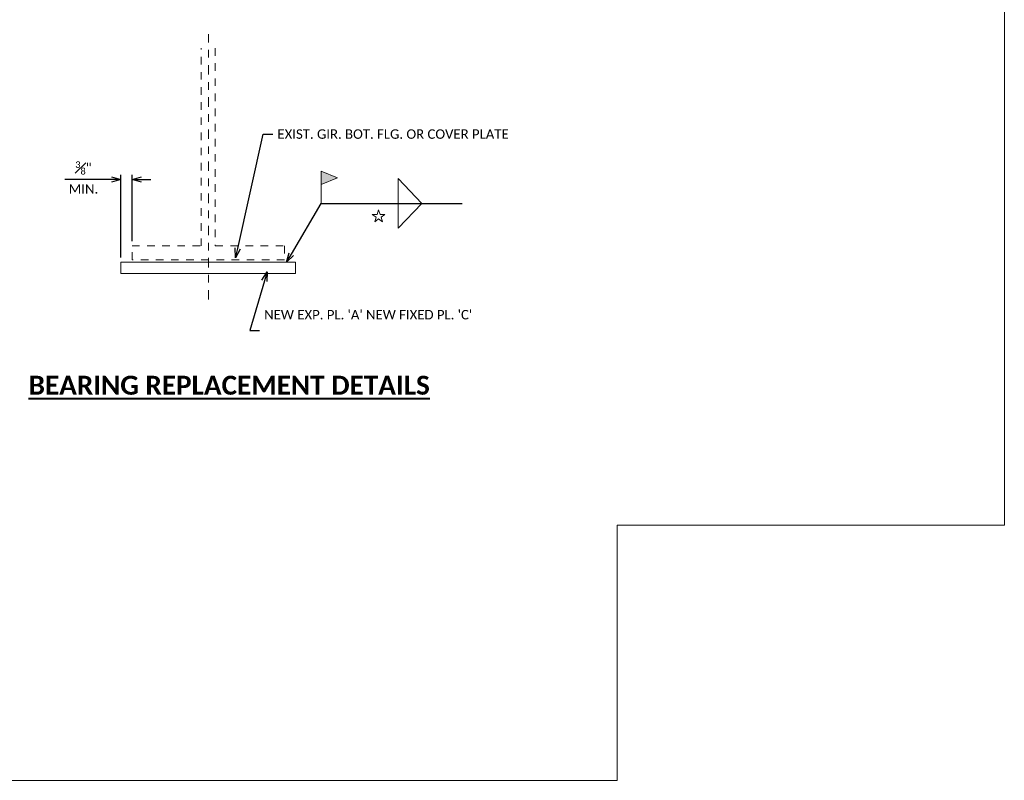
# Model space of a CAD drawing. Extents: x -10 to 131, y -10 to 22.
# Tile 7 of 11: x 8 to 21, y -10 to 1. Entities that reach past the tile are written whole.
import ezdxf
from ezdxf import colors
from ezdxf.entities.mleader import LeaderData, LeaderLine
from ezdxf.math import Vec2, Vec3

# ---------------------------------------------------------------- set-up
doc = ezdxf.new("R2010")
doc.units = 0
doc.header["$MEASUREMENT"] = 0
doc.linetypes.add('Wisdot2', pattern=[0.125, 0.0625, -0.0625])
doc.linetypes.add('Wisdot4', pattern=[0.28125, 0.125, -0.0625, 0.03125, -0.0625])
for name, color, linetype, lineweight in [('B_ANNO_DIM', 7, 'Continuous', 18), ('B_ANNO_SYMB', 7, 'Continuous', 18), ('B_ANNO_TEXT_TITLE', 7, 'Continuous', 40), ('B_BRG', 7, 'Continuous', 18), ('B_CNTR_GIRD', 2, 'Wisdot4', 18), ('B_GIRD_BF', 2, 'Wisdot2', 18)]:
    doc.layers.add(name, color=color, linetype=linetype, lineweight=lineweight)
doc.layers.add('B_ANNO_NOPLOT', color=47, linetype='Continuous', lineweight=18, plot=False)
doc.styles.get("Standard").update_dxf_attribs({"font": 'calibri.ttf'})
doc.styles.add('Title', font='calibrib.ttf', dxfattribs={"height": 0.125})
doc.dimstyles.new('Annotative', dxfattribs={"dimscale": 0, "dimtxt": 0.0625, "dimasz": 0.0625, "dimexe": 0.03125, "dimexo": 0.03125, "dimgap": 0.03125, "dimtad": 1, "dimdec": 3, "dimzin": 3, "dimdsep": 46, "dimlunit": 4, "dimtxsty": 'Standard', "dimblk": 'OPEN30', "dimcen": 0.03125, "dimaunit": 1, "dimadec": 0, "dimazin": 3, "dimtfac": 0.75, "dimtdec": 3, "dimtofl": 0, "dimtmove": 0, "dimatfit": 3, "dimldrblk": 'OPEN30', "dimfxl": 1, "dimtfill": 1, "dimfrac": 1, "dimtolj": 1, "dimtzin": 0, "dimarcsym": 0})

# ---------------------------------------------------------------- blocks, each defined once
blk = doc.blocks.new('_Open30')
at = {"color": 0, "linetype": 'ByBlock', "lineweight": -2}
for p, q in [((-1, 0.27), (0, 0)), ((0, 0), (-1, -0.27)), ((0, 0), (-1, 0))]:
    blk.add_line(p, q, dxfattribs=at)
blk = doc.blocks.new('*D99')
at = {"layer": 'B_ANNO_DIM', "color": 0, "lineweight": -2, "transparency": 16777216}
for p, q in [((19.694, 7.947), (19.08, 7.947)), ((19.819, 6.914), (19.819, 8.009)), ((19.967, 7.13), (19.967, 8.009)), ((20.092, 7.947), (20.217, 7.947))]:
    blk.add_line(p, q, dxfattribs=at)
at = {"layer": 'Defpoints', "color": 0, "transparency": 16777216}
for p in [(19.967, 7.947), (19.967, 7.067), (19.819, 6.851)]:
    blk.add_point(p, dxfattribs=at)
at = {"layer": 'B_ANNO_DIM', "color": 0, "lineweight": -2, "transparency": 16777216, "xscale": 0.124998, "yscale": 0.124998, "zscale": 0.124998}
blk.add_blockref('_Open30', (19.819, 7.947), dxfattribs=at)
at = {"layer": 'B_ANNO_DIM', "color": 0, "lineweight": -2, "transparency": 16777216, "xscale": 0.124998, "yscale": 0.124998, "zscale": 0.124998, "rotation": 180}
blk.add_blockref('_Open30', (19.967, 7.947), dxfattribs=at)
at = {"layer": 'B_ANNO_DIM', "color": 0, "transparency": 16777216, "insert": (19.325, 8.099), "char_height": 0.125, "attachment_point": 5, "bg_fill": 3, "box_fill_scale": 1.25, "bg_fill_color": 256, "bg_fill_true_color": 13158600, "bg_fill_transparency": 0}
blk.add_mtext('\\A1;{\\H0.7x;\\S3#8;}"', dxfattribs=at)
at = {"layer": 'B_ANNO_DIM', "color": 0, "transparency": 16777216, "insert": (19.325, 7.821), "char_height": 0.125, "attachment_point": 5, "bg_fill": 3, "box_fill_scale": 1.25, "bg_fill_color": 256, "bg_fill_true_color": 13158600, "bg_fill_transparency": 0}
blk.add_mtext('\\A1;MIN.', dxfattribs=at)
blk = doc.blocks.new('*U16')
at = {"layer": 'B_ANNO_SYMB', "color": 0, "lineweight": -2}
blk.add_lwpolyline([(-1.818, -0.853), (-1.702, -0.495), (-2.006, -0.274), (-1.63, -0.274), (-1.513, 0.084), (-1.397, -0.274), (-1.021, -0.274), (-1.325, -0.495), (-1.209, -0.853), (-1.513, -0.632), (-1.818, -0.853)], close=True, dxfattribs=at)
blk = doc.blocks.new('*U246')
at = {"layer": 'B_ANNO_NOPLOT', "flags": 128}
blk.add_lwpolyline([(0, 0), (0, 20.9997), (26.9935, 20.9997), (26.9935, 19.9043), (31.4995, 19.9043), (31.4995, 3.3749), (26.3805, 3.3749), (26.3805, 0)], close=True, dxfattribs=at)
blk = doc.blocks.new('*U98')
at = {"layer": 'B_ANNO_DIM'}
h = blk.add_hatch(color=256, dxfattribs=at)
h.dxf.hatch_style = 1
h.paths.add_polyline_path([(22.6821, 7.9683), (22.4681, 8.0563), (22.4681, 7.8803)])
at = {"layer": 'B_ANNO_DIM', "elevation": 0.8422}
blk.add_lwpolyline([(22.4681, 7.6303), (22.4681, 8.0563), (22.6821, 7.9683), (22.4681, 7.8803)], dxfattribs=at)
at = {"layer": 'B_ANNO_DIM', "elevation": 0.8422, "flags": 128}
blk.add_lwpolyline([(23.4841, 7.3028), (23.7991, 7.6303), (23.4841, 7.9579)], close=True, dxfattribs=at)
at = {"layer": 'B_BRG', "elevation": 0.8422, "flags": 128}
blk.add_lwpolyline([(19.8191, 6.8513), (19.8191, 6.7013), (22.1291, 6.7013), (22.1291, 6.8513), (19.8191, 6.8513)], dxfattribs=at)
at = {"layer": 'B_CNTR_GIRD'}
blk.add_line((20.9791, 6.3593, 0.8422), (20.9791, 9.8673, 0.8422), dxfattribs=at)
at = {"layer": 'B_GIRD_BF', "elevation": 0.8422}
blk.add_lwpolyline([(21.0671, 9.6833), (21.0671, 7.0673), (21.9831, 7.0673), (21.9831, 6.8833), (19.9671, 6.8833), (19.9671, 7.0673), (20.8831, 7.0673), (20.8831, 9.6833)], dxfattribs=at)
at = {"layer": 'B_ANNO_DIM', "xscale": 0.17, "yscale": 0.17, "zscale": 0.17}
blk.add_blockref('*U16', (23.4843, 7.5319, 0.8422), dxfattribs=at)
at = {"layer": 'B_ANNO_TEXT_TITLE', "insert": (18.5999, 5.3508, 0.8422), "char_height": 0.249996, "width": 5.445467, "attachment_point": 1, "style": 'Title'}
blk.add_mtext('\\LBEARING REPLACEMENT DETAILS\\l', dxfattribs=at)
at = {"layer": 'B_ANNO_DIM'}
ml = blk.add_multileader_mtext('Standard', dxfattribs=at)
ml.set_content('EXIST. GIR. BOT. FLG. OR COVER PLATE', color=256)
ml.set_leader_properties()
ml.set_arrow_properties(name='OPEN30')
ml.build(insert=Vec2(0, 0))
ml.multileader.update_dxf_attribs({"dogleg_length": 0.0625, "arrow_head_size": 0.125, "scale": 1.999968})
ctx = ml.context
ctx.base_point, ctx.scale, ctx.char_height, ctx.arrow_head_size, ctx.landing_gap_size, ctx.plane_origin = Vec3(21.8271, 8.5463, 0.8422), 1.999968, 0.124998, 0.125, 0.0625, Vec3(21.3183, 6.9357, 0.8422)
notes = []
notes.append((ctx, [(0, (1, 1, 0), (21.7021, 8.5463, 0.8422), (1, 0), 0.125, [(0, [(21.3366, 6.9123, 0.8422)], 0, [])])]))
ctx.mtext.insert, ctx.mtext.width, ctx.mtext.flow_direction = Vec3(21.8896, 8.6098, 0.8422), 1.794928, 5
ml = blk.add_multileader_mtext('Standard', dxfattribs=at)
ml.set_content('', color=256)
ml.set_leader_properties()
ml.set_arrow_properties(name='OPEN30')
ml.build(insert=Vec2(0, 0))
ml.multileader.update_dxf_attribs({"dogleg_length": 0.0625, "arrow_head_size": 0.125, "scale": 1.999968})
ctx = ml.context
ctx.base_point, ctx.scale, ctx.char_height, ctx.arrow_head_size, ctx.landing_gap_size, ctx.plane_origin = Vec3(24.3321, 7.6303, 0.8422), 1.999968, 0.125, 0.125, 0.0625, Vec3(21.9781, 6.8513, 0.8422)
notes.append((ctx, [(0, (1, 1, 0), (24.2071, 7.6303, 0.8422), (1, 0), 0.125, [(0, [(22.0109, 6.8513, 0.8422), (22.4681, 7.6303, 0.8422)], 0, [])])]))
ctx.mtext.insert, ctx.mtext.flow_direction = Vec3(24.3946, 7.6928, 0.8422), 5
ml = blk.add_multileader_mtext('Standard', dxfattribs=at)
ml.set_content("NEW EXP. PL. 'A' NEW FIXED PL. 'C'", color=256)
ml.set_leader_properties()
ml.set_arrow_properties(name='OPEN30')
ml.build(insert=Vec2(0, 0))
ml.multileader.update_dxf_attribs({"text_left_attachment_type": 3, "dogleg_length": 0.0625, "arrow_head_size": 0.125, "scale": 1.999968})
ctx = ml.context
ctx.base_point, ctx.scale, ctx.char_height, ctx.arrow_head_size, ctx.landing_gap_size, ctx.plane_origin = Vec3(21.6511, 5.9483, 0.8422), 1.999968, 0.124998, 0.125, 0.0625, Vec3(21.7521, 6.7263, 0.8422)
ctx.left_attachment = 3
notes.append((ctx, [(1, (1, 1, 0), (21.5261, 5.9483, 0.8422), (1, 0), 0.125, [(0, [(21.7521, 6.7263, 0.8422)], 0, [])])]))
ctx.mtext.insert, ctx.mtext.width, ctx.mtext.flow_direction = Vec3(21.7136, 6.2209, 0.8422), 1.462005, 5
for ctx, leaders in notes:
    for number, flags, end, landing, length, lines in leaders:
        leader = LeaderData()
        leader.index, (leader.has_last_leader_line, leader.has_dogleg_vector, leader.attachment_direction) = number, flags
        leader.last_leader_point, leader.dogleg_vector, leader.dogleg_length = Vec3(end), Vec3(landing), length
        for number, points, colour, breaks in lines:
            line = LeaderLine()
            line.index, line.vertices, line.color, line.breaks = number, Vec3.list(points), colors.encode_raw_color(colour), breaks
            leader.lines.append(line)
        ctx.leaders.append(leader)
dim = blk.add_linear_dim(base=(19.9671, 7.9468, 0.8422), p1=(19.8191, 6.8513, 0.8422), p2=(19.9671, 7.0673, 0.8422), text='{\\H0.7x;\\S3#8;}"\\XMIN.', dimstyle='Annotative', dxfattribs=at)
dim.commit()
dim.dimension.update_dxf_attribs({"geometry": '*D99', "text_midpoint": (19.3247, 7.9468, 0.8422), "dimtype": 160})
at = {"layer": 'B_ANNO_NOPLOT', "flags": 128}
blk.add_lwpolyline([(0, 0), (0, 20.9997), (26.9935, 20.9997), (26.9935, 19.9043), (31.4995, 19.9043), (31.4995, 3.3749), (26.3805, 3.3749), (26.3805, 0)], close=True, dxfattribs=at)

msp = doc.modelspace()

# ---------------------------------------------------------------- block references
msp.add_blockref('*U98', (-10.309, -9.534))

# ---------------------------------------------------------------- next in the draw order: block references
msp.add_blockref('*U246', (-10.309, -9.534))

doc.saveas('drawing.dxf')
